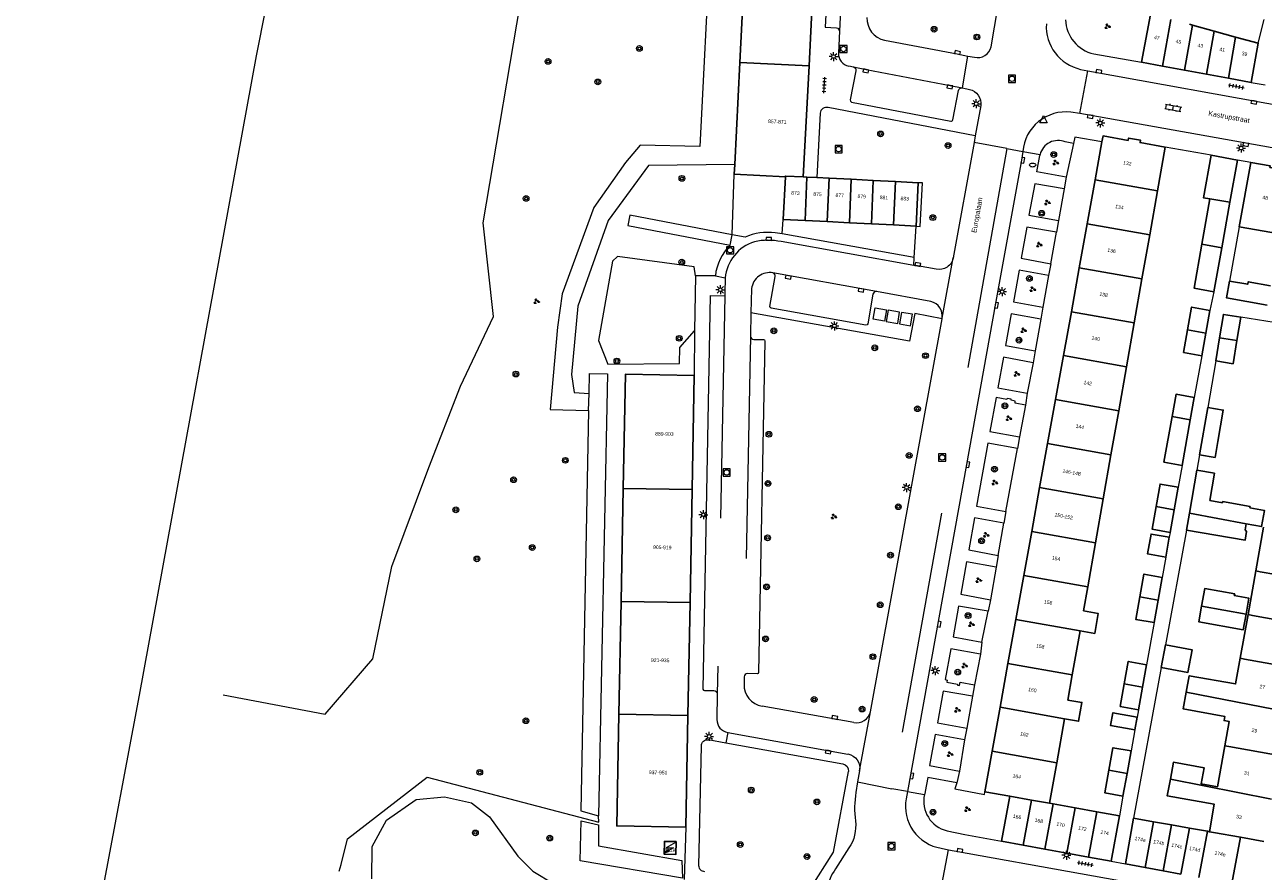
# Model space of a CAD drawing. Extents: x 131101 to 132041, y 397511 to 398853.
# Tile 3 of 80: x 131158 to 131330, y 397834 to 397952. Entities that reach past the tile are written whole.
import ezdxf
from ezdxf.enums import TextEntityAlignment as Align

# ---------------------------------------------------------------- set-up
doc = ezdxf.new("R2010")
doc.units = 0
doc.linetypes.add('DGN Style 2', pattern=[51.514866, 30.90892, -20.605946])
doc.layers.add('_vervallen situatie', color=250, linetype='Continuous', lineweight=9, plot=False)
for name, color, linetype, lineweight in [('gg-afsc-erfafscheiding', 250, 'Continuous', 9), ('gg-afsc-muur', 250, 'Continuous', 9), ('gg-bbg-bijgebouw', 10, 'Continuous', 25), ('gg-bbg-gedigitaliseerde bebouwing', 10, 'Continuous', 25), ('gg-bbg-gedigitaliseerde bijgebouw', 10, 'Continuous', 25), ('gg-bbg-hoofdgebouw', 10, 'Continuous', 25), ('gg-bbg-tussenscheiding', 10, 'Continuous', 25), ('gg-knt-verharding', 250, 'Continuous', 9), ('gg-knt-verharding nz', 250, 'DGN Style 2', 9), ('gg-kwrk-afval apart plaats', 250, 'Continuous', 9), ('gt-grn-groengrens', 250, 'Continuous', 9), ('gt-grn-weggrens', 250, 'Continuous', 9), ('gt-symb-boom', 250, 'Continuous', 9), ('gt-symb-brandkraan', 250, 'Continuous', 9), ('gt-symb-groenvak', 250, 'Continuous', 9), ('gt-symb-klinker verharding', 250, 'Continuous', 9), ('gt-symb-kolk', 250, 'Continuous', 9), ('gt-symb-lichtmast', 250, 'Continuous', 9), ('gt-symb-rioolschacht', 250, 'Continuous', 9), ('gt-symb-tegel verharding', 250, 'Continuous', 9), ('gt-symb-trafo symbool', 250, 'Continuous', 9), ('gt-symb-waterafsluiter', 250, 'Continuous', 9), ('X-AL-huisnummers', 2, 'Continuous', 25), ('X-AL-straatnaam', 3, 'Continuous', 35)]:
    doc.layers.add(name, color=color, linetype=linetype, lineweight=lineweight)
doc.styles.add('CS Annotative', font='arial.ttf')

# ---------------------------------------------------------------- blocks, each defined once
blk = doc.blocks.new('gt0-GRVAK')
at = {"layer": 'gt-symb-groenvak'}
for p, q in [((-0.11, 0.19), (-0.23, 0.24)), ((-0.18, 0.15), (0.09, 0.15)), ((-0.09, 0.21), (-0.16, 0.32)), ((-0.05, 0.21), (-0.05, 0.39)), ((0, 0.21), (0.06, 0.32)), ((0.02, 0.19), (0.13, 0.24)), ((0.26, -0.05), (0.2, 0.06)), ((0.3, -0.05), (0.3, 0.13)), ((0.35, -0.05), (0.41, 0.06)), ((-0.24, -0.23), (-0.36, -0.18)), ((-0.32, -0.26), (-0.05, -0.26)), ((-0.23, -0.21), (-0.29, -0.09)), ((-0.18, -0.2), (-0.18, -0.02)), ((-0.14, -0.21), (-0.07, -0.09)), ((-0.12, -0.23), (0, -0.18)), ((0.24, -0.07), (0.12, -0.02)), ((0.17, -0.11), (0.44, -0.11)), ((0.37, -0.07), (0.49, -0.02))]:
    blk.add_line(p, q, dxfattribs=at)
blk = doc.blocks.new('gt0-BOOM')
at = {"layer": 'gt-symb-boom'}
for radius in [0.4, 0.2]:
    blk.add_circle((0, 0), radius, dxfattribs=at)
blk = doc.blocks.new('gt0-KOLK')
at = {"layer": 'gt-symb-kolk', "flags": 128}
blk.add_lwpolyline([(0, 0), (0.38, 0), (0.38, 0.4), (-0.38, 0.4), (-0.38, 0), (0, 0)], dxfattribs=at)
blk = doc.blocks.new('gt0-LMAST')
at = {"layer": 'gt-symb-lichtmast'}
for p, q in [((-0.18, 0.17), (-0.45, 0.44)), ((-0.01, 0.25), (-0.01, 0.62)), ((0.17, 0.17), (0.44, 0.44)), ((-0.26, 0), (-0.63, 0)), ((-0.18, -0.18), (-0.45, -0.45)), ((-0.01, -0.25), (-0.01, -0.63)), ((0.44, -0.45), (0.17, -0.18)), ((0.24, 0), (0.62, 0))]:
    blk.add_line(p, q, dxfattribs=at)
blk.add_circle((-0.01, 0), 0.25, dxfattribs=at)
blk = doc.blocks.new('gt0-TEG1')
at = {"layer": 'gt-symb-tegel verharding'}
for p, q in [((-1.12, 0), (1.12, 0)), ((-0.9, -0.25), (-0.9, 0.25)), ((-0.45, -0.25), (-0.45, 0.25)), ((0, -0.25), (0, 0.25)), ((0.45, -0.25), (0.45, 0.25)), ((0.9, -0.25), (0.9, 0.25))]:
    blk.add_line(p, q, dxfattribs=at)
blk = doc.blocks.new('gt0-RS')
at = {"layer": 'gt-symb-rioolschacht', "flags": 128}
blk.add_lwpolyline([(-0.5, -0.5), (0.5, -0.5), (0.5, 0.5), (-0.5, 0.5), (-0.5, -0.5)], close=True, dxfattribs=at)
at = {"layer": 'gt-symb-rioolschacht'}
blk.add_circle((0, 0), 0.375, dxfattribs=at)
blk = doc.blocks.new('gt0-HSP')
at = {"layer": 'gt-symb-trafo symbool', "flags": 128}
for points in [[(0.77, 0.75), (-0.53, 0), (0.47, 0), (-0.83, -0.75)], [(-0.22, -0.24), (-0.83, -0.75), (-0.08, -0.48)]]:
    blk.add_lwpolyline(points, dxfattribs=at)
blk = doc.blocks.new('gt0-KL1')
at = {"layer": 'gt-symb-klinker verharding'}
for p, q in [((-1.15, 0.3), (1.15, 0.3)), ((-1, -0.3), (-1, 0.3)), ((-0.5, 0.3), (-0.5, 0.45)), ((0, -0.3), (0, 0.3)), ((0.5, 0.3), (0.5, 0.45)), ((1, -0.3), (1, 0.3)), ((-1.15, -0.3), (1.15, -0.3)), ((-0.5, -0.45), (-0.5, -0.3)), ((0.5, -0.45), (0.5, -0.3))]:
    blk.add_line(p, q, dxfattribs=at)
blk = doc.blocks.new('gt0-BR')
at = {"layer": 'gt-symb-brandkraan', "extrusion": (0, 0, -1)}
for centre, radius, start, end in [((0.24, 0), 0.206, 287.5669, 72.4331), ((-0.6, -2.66), 3, 72.4331, 73.108), ((0, -0.69), 0.938, 73.108, 106.892), ((0.6, -2.66), 3, 106.892, 107.5669), ((-0.24, 0), 0.206, 107.5669, 252.433), ((-0.6, 2.66), 3, 286.892, 287.5669), ((0.6, 2.66), 3, 252.433, 253.1079)]:
    blk.add_arc(centre, radius, start, end, dxfattribs=at)
at = {"layer": 'gt-symb-brandkraan'}
blk.add_arc((0, 0.69), 0.938, 253.108, 286.8921, dxfattribs=at)
blk = doc.blocks.new('_vervallen situatie')
at = {"layer": 'gg-knt-verharding'}
for p, q in [((131304.74, 397939.73), (131305.83, 397945.68)), ((131304.84, 397945.87), (131305.83, 397945.68)), ((131305.83, 397945.68), (131335.59, 397940.3)), ((131304.74, 397939.73), (131303.49, 397939.91)), ((131411.07, 397920.71), (131304.74, 397939.73))]:
    blk.add_line(p, q, dxfattribs=at)
for centre, radius, start, end in [((131306.2, 397951.85), 6.13, 176.7078, 257.2114), ((131302.77, 397933.97), 5.98, 83.0083, 175.3237)]:
    blk.add_arc(centre, radius, start, end, dxfattribs=at)
at = {"layer": 'gt-grn-weggrens'}
blk.add_line((131328.53, 397944.06), (131330.5, 397943.7), dxfattribs=at)
at = {"layer": 'gt-symb-brandkraan'}
blk.add_blockref('gt0-BR', (131298.17, 397932.59), dxfattribs=at)
at = {"layer": 'gt-symb-klinker verharding', "rotation": 349.8592068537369}
blk.add_blockref('gt0-KL1', (131317.71, 397940.53), dxfattribs=at)
at = {"layer": 'gt-symb-kolk'}
for p, rotation in [((131307.35, 397945.39), 349.7045363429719), ((131328.96, 397941.48), 169.45426563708), ((131306.21, 397939.5), 171.1532242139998), ((131327.82, 397935.62), 169.6336773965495)]:
    blk.add_blockref('gt0-KOLK', p, dxfattribs=dict(at, rotation=rotation))
at = {"layer": 'gt-symb-lichtmast'}
for p in [(131307.58, 397938.42), (131327.15, 397934.93)]:
    blk.add_blockref('gt0-LMAST', p, dxfattribs=at)
at = {"layer": 'gt-symb-tegel verharding', "rotation": 349.8027944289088}
blk.add_blockref('gt0-TEG1', (131326.48, 397943.5), dxfattribs=at)
blk = doc.blocks.new('gt0-WAFSL')
at = {"layer": 'gt-symb-waterafsluiter'}
for p, q in [((-0.5, -0.33), (0, 0.67)), ((0, 0.67), (0.5, -0.33)), ((0.5, -0.33), (-0.5, -0.33))]:
    blk.add_line(p, q, dxfattribs=at)

msp = doc.modelspace()

# ---------------------------------------------------------------- linework, layer by layer
at = {"layer": 'gg-afsc-erfafscheiding'}
for p, q in [((131329.51, 397949.5), (131330.34, 397952.81)), ((131326.86, 397923.98), (131325.51, 397916.45)), ((131323.35, 397914.95), (131322.8, 397912.36)), ((131321.67, 397906.07), (131320.64, 397900.26)), ((131318.95, 397890.81), (131318.41, 397887.78)), ((131319.56, 397881.81), (131316.62, 397865.87)), ((131317.29, 397881.51), (131317.16, 397880.82)), ((131316.67, 397878.06), (131316.17, 397875.24)), ((131315.04, 397868.96), (131314, 397863.11)), ((131316.04, 397862.72), (131312.18, 397841.77)), ((131312.88, 397856.86), (131312.7, 397855.84)), ((131312.38, 397854.04), (131311.86, 397851.12)), ((131310.73, 397844.85), (131310.24, 397842.11))]:
    msp.add_line(p, q, dxfattribs=at)
at = {"layer": 'gg-afsc-muur'}
msp.add_line((131322.96, 397933.93), (131316.6, 397935.07), dxfattribs=at)
at = {"layer": 'gg-bbg-bijgebouw'}
for p, q in [((131326.64, 397933.27), (131322.96, 397933.93)), ((131323.43, 397889.76), (131321, 397890.17)), ((131294.99, 397844.82), (131293.85, 397838.56)), ((131325.83, 397832.71), (131327.06, 397839.12)), ((131293.85, 397838.56), (131296.85, 397838.01)), ((131296.85, 397838.01), (131299.88, 397837.46)), ((131299.88, 397837.46), (131302.91, 397836.91)), ((131302.91, 397836.91), (131305.94, 397836.35)), ((131305.94, 397836.35), (131309.08, 397835.78)), ((131311.09, 397835.41), (131313.8, 397834.91)), ((131313.8, 397834.91), (131316.29, 397834.46)), ((131316.29, 397834.46), (131318.78, 397834))]:
    msp.add_line(p, q, dxfattribs=at)
at = {"layer": 'gg-bbg-gedigitaliseerde bebouwing'}
for p, q in [((131319.95, 397952.14), (131320.39, 397952.02)), ((131320.39, 397952.02), (131323.39, 397951.19)), ((131323.39, 397951.19), (131326.38, 397950.37)), ((131326.38, 397950.37), (131329.51, 397949.5)), ((131329.51, 397949.5), (131328.53, 397944.06)), ((131316.6, 397935.07), (131315.52, 397928.97)), ((131326.86, 397923.98), (131328.48, 397932.94)), ((131315.52, 397928.97), (131314.45, 397922.85)), ((131332.49, 397922.99), (131326.86, 397923.98)), ((131314.45, 397922.85), (131313.37, 397916.74)), ((131313.37, 397916.74), (131312.29, 397910.62)), ((131312.29, 397910.62), (131311.22, 397904.51)), ((131311.22, 397904.51), (131310.14, 397898.4)), ((131310.14, 397898.4), (131309.06, 397892.28)), ((131309.06, 397892.28), (131307.99, 397886.17)), ((131307.99, 397886.17), (131306.91, 397880.05)), ((131329.17, 397876.15), (131330.25, 397882.23)), ((131306.91, 397880.05), (131305.83, 397873.94)), ((131328.1, 397870.08), (131329.17, 397876.15)), ((131305.83, 397873.94), (131305.24, 397870.58)), ((131327.02, 397864), (131328.1, 397870.08)), ((131304.76, 397867.82), (131303.68, 397861.71)), ((131303.68, 397861.71), (131303.06, 397858.2)), ((131302.6, 397855.59), (131301.52, 397849.48)), ((131301.52, 397849.48), (131300.53, 397843.84))]:
    msp.add_line(p, q, dxfattribs=at)
at = {"layer": 'gg-bbg-gedigitaliseerde bebouwing', "flags": 128}
for points in [[(131305.24, 397870.58), (131307.3, 397870.21), (131306.81, 397867.46), (131304.76, 397867.82)], [(131327.02, 397864), (131326.38, 397860.44), (131319.94, 397861.58), (131319.52, 397859.27)], [(131303.06, 397858.2), (131305.02, 397857.86), (131304.56, 397855.25), (131302.6, 397855.59)], [(131324.86, 397851.85), (131325.46, 397855.23), (131324.77, 397855.35), (131324.87, 397855.93), (131319.11, 397856.96), (131319.52, 397859.27)], [(131324.86, 397851.85), (131323.85, 397846.14), (131321.6, 397846.54), (131322, 397848.79), (131317.73, 397849.54), (131317.31, 397847.21)], [(131322.74, 397839.9), (131323.42, 397843.71), (131316.89, 397844.87), (131317.31, 397847.21)]]:
    msp.add_lwpolyline(points, dxfattribs=at)
at = {"layer": 'gg-bbg-gedigitaliseerde bijgebouw'}
for p, q in [((131326.64, 397933.27), (131325.58, 397927.39)), ((131322.81, 397927.87), (131321.7, 397921.55)), ((131325.58, 397927.39), (131324.45, 397921.06)), ((131324.45, 397921.06), (131323.35, 397914.95)), ((131322.8, 397912.36), (131322.24, 397909.22)), ((131326.57, 397908.18), (131327.11, 397911.41)), ((131322.24, 397909.22), (131321.67, 397906.07)), ((131324.15, 397908.57), (131323.62, 397905.34)), ((131320.64, 397900.26), (131320.08, 397897.15)), ((131321.36, 397892.27), (131322.5, 397898.88)), ((131320.08, 397897.15), (131318.95, 397890.81)), ((131323.91, 397894.15), (131323.52, 397891.9)), ((131323.52, 397891.9), (131321.36, 397892.27)), ((131321, 397890.17), (131319.99, 397884.16)), ((131322.79, 397885.94), (131323.43, 397889.76)), ((131318.41, 397887.78), (131317.85, 397884.64)), ((131317.85, 397884.64), (131317.29, 397881.51)), ((131319.99, 397884.16), (131319.56, 397881.81)), ((131317.16, 397880.82), (131316.67, 397878.06)), ((131316.17, 397875.24), (131315.6, 397872.1)), ((131315.6, 397872.1), (131315.04, 397868.96)), ((131316.62, 397865.87), (131316.04, 397862.72)), ((131314, 397863.11), (131313.44, 397859.98)), ((131313.44, 397859.98), (131312.88, 397856.86)), ((131312.7, 397855.84), (131312.38, 397854.04)), ((131311.86, 397851.12), (131311.3, 397847.98)), ((131311.3, 397847.98), (131310.73, 397844.85)), ((131300.53, 397843.84), (131301.04, 397843.75)), ((131301.04, 397843.75), (131304.07, 397843.21)), ((131304.07, 397843.21), (131307.1, 397842.67)), ((131307.1, 397842.67), (131310.24, 397842.11)), ((131310.24, 397842.11), (131309.08, 397835.78)), ((131311.09, 397835.41), (131312.18, 397841.77)), ((131312.18, 397841.77), (131314.97, 397841.27)), ((131314.97, 397841.27), (131317.46, 397840.83)), ((131317.46, 397840.83), (131319.95, 397840.39)), ((131319.95, 397840.39), (131322.45, 397839.95)), ((131322.45, 397839.95), (131322.74, 397839.9))]:
    msp.add_line(p, q, dxfattribs=at)
at = {"layer": 'gg-bbg-gedigitaliseerde bijgebouw', "flags": 128}
for points in [[(131322.81, 397927.87), (131321.9, 397928.03), (131322.96, 397933.93)], [(131321.7, 397921.55), (131320.63, 397915.44), (131323.35, 397914.95)], [(131330.77, 397913.1), (131325.09, 397914.12), (131325.51, 397916.45)], [(131325.51, 397916.45), (131328.07, 397915.99), (131328.13, 397916.34), (131331.24, 397915.78)], [(131319.71, 397909.67), (131320.27, 397912.82), (131322.8, 397912.36)], [(131327.11, 397911.41), (131324.68, 397911.8), (131324.15, 397908.57)], [(131319.71, 397909.67), (131319.14, 397906.52), (131321.67, 397906.07)], [(131323.62, 397905.34), (131326.02, 397904.94), (131326.57, 397908.18)], [(131320.64, 397900.26), (131318.11, 397900.71), (131317.55, 397897.6)], [(131317.55, 397897.6), (131316.42, 397891.27), (131318.95, 397890.81)], [(131322.5, 397898.88), (131324.66, 397898.51), (131323.91, 397894.15)], [(131318.41, 397887.78), (131315.88, 397888.23), (131315.32, 397885.09)], [(131322.79, 397885.94), (131324.54, 397885.62), (131324.57, 397885.78), (131328.39, 397885.1), (131328.36, 397884.92), (131330.39, 397884.55), (131329.99, 397882.31), (131327.86, 397882.7)], [(131315.32, 397885.09), (131314.76, 397881.96), (131317.29, 397881.51)], [(131327.86, 397882.7), (131327.71, 397881.87), (131327.91, 397881.61), (131327.71, 397880.44), (131319.56, 397881.81)], [(131317.16, 397880.82), (131314.63, 397881.27), (131314.14, 397878.51), (131316.67, 397878.06)], [(131316.17, 397875.24), (131313.64, 397875.7), (131313.08, 397872.55)], [(131327.84, 397870.12), (131328.23, 397872.36), (131326.2, 397872.72), (131326.25, 397872.96), (131322.1, 397873.69), (131321.66, 397871.23)], [(131313.08, 397872.55), (131312.51, 397869.41), (131315.04, 397868.96)], [(131327.84, 397870.12), (131327.45, 397867.98), (131321.28, 397869.07), (131321.66, 397871.23)], [(131316.04, 397862.72), (131319.74, 397862.04), (131320.32, 397865.2), (131316.62, 397865.87)], [(131314, 397863.11), (131311.47, 397863.56), (131310.91, 397860.43)], [(131310.91, 397860.43), (131310.35, 397857.31), (131312.88, 397856.86)], [(131312.38, 397854.04), (131309.01, 397854.64), (131309.33, 397856.44), (131312.7, 397855.84)], [(131311.86, 397851.12), (131309.33, 397851.57), (131308.77, 397848.43)], [(131308.77, 397848.43), (131308.2, 397845.3), (131310.73, 397844.85)]]:
    msp.add_lwpolyline(points, dxfattribs=at)
at = {"layer": 'gg-bbg-hoofdgebouw'}
for p, q in [((131257.5, 397946.84), (131258.3, 397962.53)), ((131267.1, 397946.37), (131267.9, 397962.05)), ((131313.28, 397946.87), (131314.56, 397953.51)), ((131256.78, 397932.64), (131257.5, 397946.84)), ((131266.31, 397930.92), (131267.1, 397946.37)), ((131316.24, 397946.32), (131313.28, 397946.87)), ((131319.28, 397945.76), (131316.24, 397946.32)), ((131322.33, 397945.2), (131319.28, 397945.76)), ((131325.37, 397944.64), (131322.33, 397945.2)), ((131328.53, 397944.06), (131325.37, 397944.64)), ((131306.86, 397930.51), (131307.81, 397935.81)), ((131256.71, 397931.29), (131256.78, 397932.64)), ((131263.81, 397930.94), (131256.71, 397931.29)), ((131263.5, 397925.01), (131263.81, 397930.94)), ((131266.8, 397930.9), (131266.31, 397930.92)), ((131268.18, 397930.83), (131266.8, 397930.9)), ((131269.88, 397930.74), (131268.18, 397930.83)), ((131272.95, 397930.59), (131269.88, 397930.74)), ((131276.03, 397930.43), (131272.95, 397930.59)), ((131279.11, 397930.28), (131276.03, 397930.43)), ((131282.29, 397930.12), (131279.11, 397930.28)), ((131281.97, 397924.08), (131282.29, 397930.12)), ((131306.86, 397930.51), (131305.76, 397924.4)), ((131263.5, 397925.01), (131266.55, 397924.86)), ((131266.55, 397924.86), (131269.63, 397924.7)), ((131269.63, 397924.7), (131272.71, 397924.55)), ((131272.71, 397924.55), (131275.79, 397924.39)), ((131275.79, 397924.39), (131278.86, 397924.24)), ((131278.86, 397924.24), (131281.97, 397924.08)), ((131305.76, 397924.4), (131304.66, 397918.29)), ((131304.66, 397918.29), (131303.56, 397912.18)), ((131303.56, 397912.18), (131302.45, 397906.08)), ((131302.45, 397906.08), (131301.35, 397899.97)), ((131250.86, 397887.46), (131251.16, 397903.3)), ((131301.35, 397899.97), (131300.25, 397893.86)), ((131300.25, 397893.86), (131299.15, 397887.75)), ((131241.28, 397887.62), (131240.98, 397871.92)), ((131250.57, 397871.77), (131250.86, 397887.46)), ((131299.15, 397887.75), (131298.05, 397881.64)), ((131298.05, 397881.64), (131296.95, 397875.53)), ((131296.95, 397875.53), (131295.85, 397869.41)), ((131240.98, 397871.92), (131240.68, 397856.23)), ((131250.28, 397856.07), (131250.57, 397871.77)), ((131295.85, 397869.41), (131294.75, 397863.3)), ((131294.75, 397863.3), (131293.65, 397857.19)), ((131249.99, 397840.53), (131250.28, 397856.07)), ((131293.65, 397857.19), (131292.55, 397851.08)), ((131292.55, 397851.08), (131291.53, 397845.44)), ((131291.53, 397845.44), (131294.99, 397844.82)), ((131327.06, 397839.12), (131330.3, 397838.54))]:
    msp.add_line(p, q, dxfattribs=at)
at = {"layer": 'gg-bbg-hoofdgebouw', "flags": 128}
for points in [[(131307.81, 397935.81), (131307.96, 397936.63), (131311.43, 397936), (131311.5, 397936.33), (131313.16, 397936.03), (131313.1, 397935.7), (131316.6, 397935.07)], [(131334.04, 397931.7), (131331.15, 397932.23), (131331.2, 397932.46), (131328.48, 397932.94)], [(131251.16, 397903.3), (131241.58, 397903.48), (131241.28, 397887.62)], [(131240.68, 397856.23), (131240.39, 397840.71), (131249.99, 397840.53)], [(131248.62, 397838.53), (131248.58, 397836.72), (131246.98, 397836.76), (131247.01, 397838.55), (131248.62, 397838.53)]]:
    msp.add_lwpolyline(points, dxfattribs=at)
at = {"layer": 'gg-bbg-tussenscheiding'}
for p, q in [((131316.24, 397946.32), (131317.39, 397952.79)), ((131319.28, 397945.76), (131320.39, 397952.02)), ((131322.33, 397945.2), (131323.39, 397951.19)), ((131325.37, 397944.64), (131326.38, 397950.37)), ((131267.1, 397946.37), (131257.5, 397946.84)), ((131266.55, 397924.86), (131266.8, 397930.9)), ((131269.63, 397924.7), (131269.88, 397930.74)), ((131272.71, 397924.55), (131272.95, 397930.59)), ((131275.79, 397924.39), (131276.03, 397930.43)), ((131278.86, 397924.24), (131279.11, 397930.28)), ((131306.86, 397930.51), (131315.52, 397928.97)), ((131322.81, 397927.87), (131325.58, 397927.39)), ((131305.76, 397924.4), (131314.45, 397922.85)), ((131321.7, 397921.55), (131324.45, 397921.06)), ((131304.66, 397918.29), (131313.37, 397916.74)), ((131303.56, 397912.18), (131312.29, 397910.62)), ((131319.71, 397909.67), (131322.24, 397909.22)), ((131326.57, 397908.18), (131324.15, 397908.57)), ((131302.45, 397906.08), (131311.22, 397904.51)), ((131301.35, 397899.97), (131310.14, 397898.4)), ((131317.55, 397897.6), (131320.08, 397897.15)), ((131300.25, 397893.86), (131309.06, 397892.28)), ((131250.86, 397887.46), (131241.28, 397887.62)), ((131299.15, 397887.75), (131307.99, 397886.17)), ((131315.32, 397885.09), (131317.85, 397884.64)), ((131319.99, 397884.16), (131327.86, 397882.7)), ((131298.05, 397881.64), (131306.91, 397880.05)), ((131296.95, 397875.53), (131305.83, 397873.94)), ((131329.8, 397876.04), (131329.17, 397876.15)), ((131336.8, 397874.78), (131329.8, 397876.04)), ((131250.57, 397871.77), (131240.98, 397871.92)), ((131315.6, 397872.1), (131313.08, 397872.55)), ((131327.84, 397870.12), (131321.66, 397871.23)), ((131328.71, 397869.97), (131328.1, 397870.08)), ((131335.71, 397868.71), (131328.71, 397869.97)), ((131295.85, 397869.41), (131304.76, 397867.82)), ((131294.75, 397863.3), (131303.68, 397861.71)), ((131327.62, 397863.89), (131327.02, 397864)), ((131334.62, 397862.64), (131327.62, 397863.89)), ((131313.44, 397859.98), (131310.91, 397860.43)), ((131319.52, 397859.27), (131333.53, 397856.56)), ((131250.28, 397856.07), (131240.68, 397856.23)), ((131293.65, 397857.19), (131302.6, 397855.59)), ((131292.55, 397851.08), (131301.52, 397849.48)), ((131325.44, 397851.75), (131324.86, 397851.85)), ((131332.44, 397850.49), (131325.44, 397851.75)), ((131311.3, 397847.98), (131308.77, 397848.43)), ((131317.31, 397847.21), (131331.35, 397844.42)), ((131298.01, 397844.29), (131294.99, 397844.82)), ((131296.85, 397838.01), (131298.01, 397844.29)), ((131300.53, 397843.84), (131298.01, 397844.29)), ((131299.88, 397837.46), (131301.04, 397843.75)), ((131302.91, 397836.91), (131304.07, 397843.21)), ((131305.94, 397836.35), (131307.1, 397842.67)), ((131313.8, 397834.91), (131314.97, 397841.27)), ((131316.29, 397834.46), (131317.46, 397840.83)), ((131318.78, 397834), (131319.95, 397840.39)), ((131321.27, 397833.55), (131322.45, 397839.95)), ((131323.29, 397839.8), (131322.74, 397839.9)), ((131323.29, 397839.8), (131327.06, 397839.12))]:
    msp.add_line(p, q, dxfattribs=at)
at = {"layer": 'gg-bbg-tussenscheiding', "flags": 128}
msp.add_lwpolyline([(131263.81, 397930.94), (131263.82, 397931.04), (131266.31, 397930.92)], dxfattribs=at)
at = {"layer": 'gg-knt-verharding'}
for p, q in [((131292.39, 397949), (131293.36, 397954.46)), ((131271.33, 397951.17), (131271.2, 397948.15)), ((131288.45, 397943.29), (131289.19, 397947.71)), ((131289.19, 397947.71), (131290.1, 397947.55)), ((131306.67, 397948.02), (131313.28, 397946.87)), ((131272.64, 397946.34), (131273.27, 397946.22)), ((131273.62, 397945.69), (131272.83, 397941.62)), ((131287.09, 397938.86), (131287.87, 397942.93)), ((131288.39, 397943.3), (131288.45, 397943.29)), ((131288.45, 397943.29), (131289.38, 397943.09)), ((131290.2, 397936.64), (131269.76, 397940.56)), ((131273.01, 397941.33), (131286.8, 397938.68)), ((131290.96, 397940.84), (131290.2, 397936.64)), ((131268.64, 397939.76), (131268.18, 397930.83)), ((131290.03, 397935.7), (131287.15, 397919.67)), ((131290.2, 397936.64), (131290.03, 397935.7)), ((131294.61, 397934.87), (131290.03, 397935.7)), ((131303.85, 397935.58), (131302.69, 397935.78)), ((131294.61, 397934.87), (131296.8, 397934.46)), ((131302.85, 397930.9), (131302.54, 397929.25)), ((131263.35, 397922.99), (131263.5, 397925.01)), ((131281.7, 397919.72), (131281.97, 397924.08)), ((131301.79, 397924.87), (131301.49, 397923.23)), ((131256.15, 397921.44), (131256.43, 397922.88)), ((131258.21, 397922.53), (131256.43, 397922.88)), ((131263.35, 397922.99), (131262.4, 397923.14)), ((131281.65, 397918.62), (131263.25, 397921.92)), ((131281.7, 397919.72), (131263.35, 397922.99)), ((131281.65, 397918.62), (131281.7, 397919.72)), ((131300.68, 397918.86), (131300.4, 397917.22)), ((131251.33, 397917.17), (131251.17, 397909.54)), ((131254.09, 397917.18), (131251.33, 397917.17)), ((131255.45, 397916.88), (131255.4, 397914.82)), ((131261.66, 397912.9), (131262.4, 397917.06)), ((131259.11, 397915.38), (131259.03, 397912.02)), ((131275.98, 397914.62), (131275.26, 397910.49)), ((131284.05, 397913.61), (131276.5, 397914.98)), ((131259.03, 397912.02), (131258.95, 397908.76)), ((131275.01, 397910.32), (131261.84, 397912.69)), ((131275.63, 397856.54), (131285.58, 397911.2)), ((131285.58, 397911.2), (131285.6, 397911.28)), ((131299.61, 397912.8), (131299.33, 397911.16)), ((131346.72, 397908.32), (131327.11, 397911.41)), ((131251.17, 397909.54), (131251.16, 397903.3)), ((131259.41, 397908.34), (131260.76, 397908.34)), ((131260.95, 397908.08), (131260.08, 397862.02)), ((131298.54, 397906.73), (131298.25, 397905.08)), ((131323.62, 397905.34), (131322.5, 397898.88)), ((131297.43, 397900.84), (131297.18, 397899.19)), ((131296.34, 397894.81), (131296.09, 397893.16)), ((131321.36, 397892.27), (131321, 397890.17)), ((131294.46, 397884.41), (131294.17, 397882.78)), ((131293.38, 397878.3), (131293.1, 397876.66)), ((131292.32, 397872.14), (131291.98, 397870.55)), ((131291.1, 397866.25), (131290.93, 397864.58)), ((131258.08, 397861.41), (131258.07, 397860.42)), ((131259.91, 397861.83), (131258.54, 397861.87)), ((131252.57, 397859.51), (131253.89, 397859.51)), ((131290.11, 397860.31), (131289.84, 397858.75)), ((131254.35, 397859.07), (131254.3, 397855.51)), ((131260.58, 397857.37), (131273.33, 397855.1)), ((131253.1, 397852.69), (131255.56, 397852.24)), ((131255.82, 397853.68), (131272.49, 397850.69)), ((131289.01, 397854.3), (131288.72, 397852.66)), ((131251.8, 397835.16), (131252.14, 397851.83)), ((131255.56, 397852.24), (131271.8, 397849.33)), ((131274.12, 397848.38), (131273.86, 397846.84)), ((131287.99, 397848.33), (131287.62, 397846.7)), ((131273.86, 397846.84), (131273.6, 397845.36)), ((131273.86, 397846.84), (131278.63, 397845.86)), ((131280.77, 397845.48), (131278.63, 397845.86)), ((131280.77, 397845.48), (131280.61, 397844.48)), ((131249.99, 397840.53), (131249.76, 397833.23)), ((131272.65, 397837.64), (131270.79, 397834.75)), ((131285.45, 397837.6), (131286.48, 397837.39)), ((131285.56, 397832.49), (131286.48, 397837.39))]:
    msp.add_line(p, q, dxfattribs=at)
at = {"layer": 'gg-knt-verharding', "flags": 128}
for points in [[(131273.7, 398006.12), (131272.16, 398006.19), (131269.36, 397951.72), (131270.92, 397951.63)], [(131158.12, 397777.05), (131163.87, 397805.7), (131168.64, 397830.04), (131174.07, 397858.87), (131190.32, 397947.77), (131191.64, 397954.28)], [(131277.6, 397949.93), (131287.68, 397948.01), (131289.19, 397947.71)], [(131307.81, 397935.81), (131304.02, 397936.46), (131303.85, 397935.58)], [(131296.8, 397934.46), (131296.61, 397933.26), (131292.96, 397913.11), (131288.99, 397890.96), (131280.77, 397845.48)], [(131302.85, 397930.9), (131298.75, 397931.62), (131299.17, 397933.88)], [(131281.97, 397924.08), (131282.53, 397924.05), (131282.85, 397930.09), (131282.29, 397930.12)], [(131302.54, 397929.25), (131298.46, 397929.97), (131297.66, 397925.6), (131301.79, 397924.87)], [(131256.43, 397922.88), (131242.18, 397925.62), (131241.93, 397924.17), (131256.15, 397921.44)], [(131301.49, 397923.23), (131297.38, 397923.95), (131296.58, 397919.63), (131300.68, 397918.86)], [(131284.77, 397918.09), (131282.19, 397918.54), (131281.65, 397918.62)], [(131300.4, 397917.22), (131296.3, 397917.96), (131295.5, 397913.54), (131299.61, 397912.8)], [(131252.37, 397859.72), (131253.39, 397914.44), (131255.39, 397914.4)], [(131285.58, 397911.2), (131281.79, 397911.94), (131281.08, 397908.09), (131259.03, 397912.02)], [(131299.33, 397911.16), (131295.2, 397911.88), (131294.41, 397907.49), (131298.54, 397906.73)], [(131298.25, 397905.08), (131294.12, 397905.84), (131293.36, 397901.6), (131297.43, 397900.84)], [(131297.18, 397899.19), (131295.73, 397899.46), (131295.76, 397899.75), (131295.18, 397899.87), (131295.2, 397900.01), (131294.63, 397900.11), (131294.59, 397899.98), (131293.11, 397900.24), (131292.24, 397895.55), (131296.34, 397894.81)], [(131296.09, 397893.16), (131291.96, 397893.9), (131290.39, 397885.16), (131294.46, 397884.41)], [(131294.17, 397882.78), (131290.1, 397883.51), (131289.3, 397879.06), (131293.38, 397878.3)], [(131293.1, 397876.66), (131289, 397877.41), (131288.18, 397872.92), (131292.32, 397872.14)], [(131291.98, 397870.55), (131287.88, 397871.26), (131287.11, 397866.97), (131291.1, 397866.25)], [(131290.93, 397864.58), (131286.81, 397865.32), (131286.03, 397861.05), (131286.32, 397860.98), (131286.27, 397860.7), (131287.73, 397860.42), (131287.72, 397860.28), (131288, 397860.22), (131288.11, 397860.66), (131290.11, 397860.31)], [(131289.84, 397858.75), (131285.74, 397859.41), (131284.94, 397855.04), (131289.01, 397854.3)], [(131288.72, 397852.66), (131284.65, 397853.39), (131283.86, 397849.09), (131287.99, 397848.33)], [(131267.23, 397831.88), (131270.49, 397837.03), (131272.58, 397848.26)], [(131287.62, 397846.7), (131283.59, 397847.43), (131283.26, 397845.47)], [(131286.29, 397840.03), (131288.77, 397839.49), (131293.85, 397838.56)], [(131286.48, 397837.39), (131287.29, 397837.22), (131322.38, 397830.92)]]:
    msp.add_lwpolyline(points, dxfattribs=at)
at = {"layer": 'gg-knt-verharding'}
for centre, radius, start, end in [((131278.24, 397952.95), 3.09, 177.1897, 258.1288), ((131307.78, 397952.95), 5.05, 181.9481, 257.2496), ((131290.54, 397949.4), 1.89, 256.567, 347.9146), ((131272.95, 397948.06), 1.76, 177.2335, 259.6841), ((131269.54, 397939.68), 0.904, 75.52, 174.8792), ((131273.1, 397941.59), 0.27, 172.1297, 251.9512), ((131286.86, 397938.9), 0.229, 253.717, 350.2227), ((131301.69, 397933.42), 2.56, 66.902, 166.0307), ((131301.92, 397933.38), 2.79, 166.2331, 169.6729), ((131261.38, 397915.48), 7.73, 82.4019, 114.2063), ((131261.29, 397916.32), 5.87, 107.6149, 174.5125), ((131261.4, 397912.93), 9.18, 78.3854, 101.86), ((131260.99, 397916.47), 6.94, 134.2822, 174.1377), ((131261.61, 397915.11), 2.51, 79.0065, 173.6795), ((131261.96, 397917.14), 0.451, 349.4592, 73.2829), ((131276.43, 397914.53), 0.454, 80.5757, 168.6655), ((131283.54, 397911.59), 2.08, 351.521, 75.8478), ((131259.45, 397908.85), 0.51, 190.6814, 266.204), ((131258.56, 397861.39), 0.48, 92.6733, 176.6964), ((131252.58, 397859.72), 0.212, 179.9077, 266.469), ((131261.05, 397860.31), 2.98, 178.0187, 260.8893), ((131273.73, 397857.01), 1.96, 258.1778, 346.1237), ((131256.13, 397855.48), 1.83, 179.1194, 260.3625), ((131288.27, 397843.16), 14.83, 171.4559, 186.8412), ((131286.41, 397843.42), 5.9, 169.653, 260.6468), ((131287.26, 397844.13), 4.22, 167.2817, 256.6861), ((131287.32, 397844.11), 4.28, 161.523, 167.182), ((131278.13, 397829.74), 8.89, 145.6956, 165.6109)]:
    msp.add_arc(centre, radius, start, end, dxfattribs=at)
at = {"layer": 'gg-knt-verharding', "extrusion": (0, 0, -1)}
for centre, radius, start, end in [((-131270.88, 397951.18), 0.451, 95.1677, 181.5344), ((-131273.17, 397945.77), 0.457, 102.7796, 190.6423), ((-131288.33, 397942.83), 0.47, 12.1718, 98.2684), ((-131288.99, 397941.13), 2, 101.4127, 188.1622), ((-131285.18, 397920.05), 2.01, 190.8639, 281.6559), ((-131261.86, 397912.89), 0.199, 275.9818, 2.9064), ((-131275.04, 397910.54), 0.219, 193.8532, 278.7666), ((-131260.72, 397908.11), 0.233, 98.7499, 187.4401), ((-131259.9, 397862.02), 0.185, 177.7284, 266.3119), ((-131253.88, 397859.04), 0.468, 90.9342, 176.3836), ((-131252.99, 397851.84), 0.85, 358.9819, 97.1365), ((-131271.65, 397848.4), 0.937, 99.0594, 188.7265), ((-131272.15, 397848.72), 2.01, 99.9295, 189.8413), ((-131268.14, 397840.69), 5.45, 172.6214, 214.1113), ((-131252.61, 397835.14), 0.803, 269.1137, 0.9566)]:
    msp.add_arc(centre, radius, start, end, dxfattribs=at)
at = {"layer": 'gg-knt-verharding nz'}
for p, q in [((131274.17, 398006.56), (131271.33, 397951.17)), ((131294.61, 397934.87), (131278.63, 397845.86)), ((131276.5, 397914.98), (131262.09, 397917.58)), ((131255.4, 397914.82), (131255.39, 397914.4)), ((131255.39, 397914.4), (131254.35, 397859.07)), ((131258.95, 397908.76), (131258.08, 397861.41))]:
    msp.add_line(p, q, dxfattribs=at)
at = {"layer": 'gg-knt-verharding nz', "flags": 128}
msp.add_lwpolyline([(131273.27, 397946.22), (131275.02, 397945.85), (131286.7, 397943.63), (131288.39, 397943.3)], dxfattribs=at)
at = {"layer": 'gg-kwrk-afval apart plaats', "flags": 128}
for points in [[(131276.03, 397911.14), (131276.3, 397912.72), (131277.88, 397912.46), (131277.61, 397910.88), (131276.03, 397911.14)], [(131278.11, 397912.39), (131277.84, 397910.81), (131279.42, 397910.54), (131279.69, 397912.12), (131278.11, 397912.39)], [(131279.66, 397910.51), (131281.21, 397910.24), (131281.5, 397911.82), (131279.95, 397912.09), (131279.66, 397910.51)]]:
    msp.add_lwpolyline(points, dxfattribs=at)
at = {"layer": 'gt-grn-groengrens'}
for p, q in [((131303.85, 397935.58), (131302.85, 397930.9)), ((131256.43, 397922.88), (131256.71, 397931.29)), ((131302.54, 397929.25), (131301.79, 397924.87)), ((131300.68, 397918.86), (131301.49, 397923.23)), ((131300.4, 397917.22), (131299.61, 397912.8)), ((131299.33, 397911.16), (131298.54, 397906.73)), ((131298.25, 397905.08), (131297.43, 397900.84)), ((131236.48, 397898.46), (131236.53, 397900.8)), ((131297.18, 397899.19), (131296.34, 397894.81)), ((131294.46, 397884.41), (131296.09, 397893.16)), ((131293.38, 397878.3), (131294.17, 397882.78)), ((131293.1, 397876.66), (131292.32, 397872.14)), ((131291.1, 397866.25), (131291.98, 397870.55)), ((131290.93, 397864.58), (131290.11, 397860.31)), ((131289.84, 397858.75), (131289.01, 397854.3)), ((131288.72, 397852.66), (131287.99, 397848.33))]:
    msp.add_line(p, q, dxfattribs=at)
at = {"layer": 'gt-grn-groengrens', "flags": 128}
for points in [[(131273.19, 398031.18), (131265.15, 398023.04), (131264.38, 398022.15), (131252.94, 398005.19), (131249.57, 397999.78), (131248.21, 397995.21), (131247.73, 397991.96), (131254.79, 397991.72), (131251.95, 397935.16), (131243.66, 397935.35), (131241.6, 397932.93), (131237.21, 397926.66), (131232.8, 397914.66), (131232.15, 397910.02), (131231.11, 397898.58), (131236.48, 397898.46)], [(131185.7, 397858.91), (131199.86, 397856.25), (131206.51, 397863.93), (131209.11, 397876.74), (131214.26, 397890.52), (131218.66, 397901.85), (131223.28, 397911.52), (131221.81, 397924.56), (131227.43, 397957.68), (131232.51, 397992.57), (131213.9, 397997.67)], [(131256.78, 397932.64), (131244.8, 397932.53), (131239.19, 397924.84), (131234.96, 397912.97), (131234.11, 397903.46), (131234.48, 397900.93), (131236.53, 397900.8)], [(131251.33, 397917.17), (131251.15, 397918.41), (131240.48, 397919.84), (131239.79, 397919.21), (131237.86, 397908.18), (131239.14, 397904.89), (131249.09, 397905), (131249.16, 397907.2), (131251.17, 397909.54)], [(131236.53, 397900.8), (131236.58, 397903.58), (131239.08, 397903.53), (131237.87, 397842.09)], [(131236.48, 397898.46), (131235.38, 397842.79), (131237.87, 397842.09)], [(131201.8, 397834.39), (131202.07, 397835.35), (131202.96, 397838.89), (131214.06, 397847.47), (131237.9, 397841.21), (131237.87, 397842.09)], [(131287.62, 397846.7), (131287.36, 397845.84), (131291.47, 397845.09), (131291.53, 397845.44)], [(131206.33, 397833.36), (131206.42, 397837.83), (131208.39, 397841.5), (131212.5, 397844.36), (131216.44, 397844.72), (131220.2, 397843.91), (131222.7, 397841.95), (131226.64, 397836.49), (131228.7, 397834.43), (131231.65, 397832.64)], [(131235.3, 397835.84), (131235.46, 397841.42), (131237.87, 397840.84), (131237.84, 397837.92), (131249.45, 397835.89), (131249.53, 397833.44), (131235.3, 397835.84)]]:
    msp.add_lwpolyline(points, dxfattribs=at)
at = {"layer": 'gt-grn-weggrens'}
for p, q in [((131296.8, 397934.46), (131299.21, 397934.04)), ((131328.48, 397932.94), (131326.64, 397933.27)), ((131285.6, 397911.28), (131287.15, 397919.67)), ((131254.09, 397917.18), (131255.45, 397916.88)), ((131274.12, 397848.38), (131275.63, 397856.54)), ((131255.82, 397853.68), (131255.56, 397852.24)), ((131280.77, 397845.48), (131283.14, 397845.06)), ((131309.08, 397835.78), (131311.09, 397835.41))]:
    msp.add_line(p, q, dxfattribs=at)

# ---------------------------------------------------------------- block references
at = {"layer": '_vervallen situatie'}
msp.add_blockref('_vervallen situatie', (0, 0), dxfattribs=at)
at = {"layer": 'gt-symb-boom'}
for p in [(131284.48, 397951.45), (131290.44, 397950.37), (131243.53, 397948.78), (131230.84, 397946.98), (131237.75, 397944.12), (131277.05, 397936.9), (131286.42, 397935.28), (131301.11, 397934.03), (131284.3, 397925.26), (131299.43, 397925.86), (131297.73, 397916.81), (131262.21, 397909.52), (131296.28, 397908.23), (131276.23, 397907.16), (131283.29, 397906.07), (131240.41, 397905.33), (131226.38, 397903.52), (131282.18, 397898.69), (131294.33, 397899.1), (131261.53, 397895.14), (131281.02, 397892.2), (131233.24, 397891.52), (131292.88, 397890.28), (131226.05, 397888.82), (131261.4, 397888.31), (131279.51, 397885.07), (131218.02, 397884.64), (131261.34, 397880.75), (131291.08, 397880.34), (131228.64, 397879.39), (131278.42, 397878.34), (131220.95, 397877.82), (131261.21, 397873.92), (131277, 397871.45), (131289.2, 397869.93), (131261.07, 397866.69), (131275.98, 397864.23), (131287.76, 397862.08), (131267.82, 397858.28), (131274.47, 397856.94), (131227.77, 397855.32), (131285.96, 397852.14), (131221.35, 397848.15), (131259.07, 397845.69), (131268.2, 397844.04), (131284.33, 397842.6), (131220.74, 397839.73), (131231.07, 397839.01), (131257.55, 397838.11), (131266.82, 397836.44)]:
    msp.add_blockref('gt0-BOOM', p, dxfattribs=at)
for p, rotation in [((131249.44, 397930.72), 89.31248364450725), ((131227.79, 397927.93), 89.31248364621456), ((131249.42, 397919.08), 89.31248364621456), ((131249.07, 397908.48), 89.31248364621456)]:
    msp.add_blockref('gt0-BOOM', p, dxfattribs=dict(at, rotation=rotation))
at = {"layer": 'gt-symb-groenvak'}
for p in [(131308.56, 397951.84), (131301.36, 397932.91), (131300.21, 397927.36), (131299.07, 397921.49), (131298.16, 397915.3), (131229.23, 397913.61), (131296.89, 397909.58), (131295.95, 397903.51), (131294.84, 397897.35), (131292.89, 397888.43), (131270.53, 397883.7), (131291.69, 397881.14), (131290.65, 397874.86), (131289.64, 397868.71), (131288.7, 397862.98), (131287.69, 397856.82), (131286.67, 397850.67), (131289.09, 397843.02)]:
    msp.add_blockref('gt0-GRVAK', p, dxfattribs=at)
at = {"layer": 'gt-symb-kolk'}
for p, rotation in [((131287.68, 397948.01), 348.6774068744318), ((131275.02, 397945.85), 168.2405987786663), ((131286.7, 397943.63), 169.2440149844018), ((131296.61, 397933.26), 259.7536163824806), ((131261.5, 397922.11), 358.9750967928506), ((131282.19, 397918.54), 349.9751921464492), ((131264.25, 397917.18), 169.6063800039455), ((131274.36, 397915.36), 169.8265259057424), ((131292.96, 397913.11), 259.8438365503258), ((131288.99, 397890.96), 259.769498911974), ((131284.99, 397868.79), 259.7615574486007), ((131270.64, 397855.58), 349.859723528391), ((131269.8, 397851.17), 169.8265259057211), ((131281.18, 397847.68), 259.5890490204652), ((131288.06, 397837.1), 351.2912642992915)]:
    msp.add_blockref('gt0-KOLK', p, dxfattribs=dict(at, rotation=rotation))
at = {"layer": 'gt-symb-lichtmast'}
for p in [(131270.52, 397947.66), (131290.35, 397941.09), (131254.79, 397915.23), (131293.94, 397914.97), (131270.64, 397910.22), (131280.67, 397887.74), (131252.43, 397883.96), (131284.64, 397862.29), (131253.23, 397853.14), (131302.88, 397836.63)]:
    msp.add_blockref('gt0-LMAST', p, dxfattribs=at)
at = {"layer": 'gt-symb-rioolschacht'}
for p in [(131271.89, 397948.7), (131295.3, 397944.56), (131271.22, 397934.78), (131256.14, 397920.72), (131285.61, 397891.92), (131255.66, 397889.84), (131278.55, 397837.89)]:
    msp.add_blockref('gt0-RS', p, dxfattribs=at)
at = {"layer": 'gt-symb-tegel verharding'}
for p, rotation in [((131269.23, 397943.68), 87.07752733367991), ((131305.5, 397835.43), 349.6336773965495)]:
    msp.add_blockref('gt0-TEG1', p, dxfattribs=dict(at, rotation=rotation))
at = {"layer": 'gt-symb-trafo symbool', "rotation": 358.9115111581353}
msp.add_blockref('gt0-HSP', (131247.78, 397837.66), dxfattribs=at)
at = {"layer": 'gt-symb-waterafsluiter'}
msp.add_blockref('gt0-WAFSL', (131299.67, 397938.79), dxfattribs=at)

# ---------------------------------------------------------------- texts
at = {"layer": 'X-AL-huisnummers', "style": 'CS Annotative'}
for s, rotation, p in [('47', 349.6, (131315.39, 397950.04)), ('45', 349.6, (131318.4, 397949.49)), ('43', 349.6, (131321.44, 397948.92)), ('41', 349.6, (131324.48, 397948.36)), ('39', 349.6, (131327.58, 397947.79)), ('857-871', 357.1, (131262.68, 397938.35)), ('132', 349.8, (131311.29, 397932.58)), ('873', 357.1, (131265.2, 397928.43)), ('875', 357.1, (131268.27, 397928.27)), ('877', 357.1, (131271.35, 397928.12)), ('879', 357.1, (131274.42, 397927.96)), ('881', 357.1, (131277.5, 397927.81)), ('883', 357.1, (131280.39, 397927.66)), ('134', 349.8, (131310.2, 397926.49)), ('48', 349.7, (131330.45, 397927.78)), ('136', 349.8, (131309.1, 397920.42)), ('138', 349.8, (131308, 397914.31)), ('140', 349.8, (131306.9, 397908.2)), ('142', 349.8, (131305.79, 397902.02)), ('144', 349.8, (131304.69, 397895.95)), ('889-903', 358.9, (131247, 397894.95)), ('146-148', 349.8, (131303.55, 397889.6)), ('150-152', 349.8, (131302.45, 397883.51)), ('905-919', 358.9, (131246.71, 397879.17)), ('154', 349.8, (131301.39, 397877.62)), ('156', 349.8, (131300.3, 397871.54)), ('158', 349.8, (131299.2, 397865.43)), ('921-935', 358.9, (131246.42, 397863.48)), ('160', 349.8, (131298.1, 397859.35)), ('27', 349.8, (131330.05, 397859.79)), ('162', 349.8, (131296.99, 397853.18)), ('29', 349.9, (131328.96, 397853.72)), ('937-951', 358.9, (131246.13, 397847.88)), ('164', 349.8, (131295.93, 397847.33)), ('31', 349.8, (131327.89, 397847.79)), ('166', 349.7, (131295.98, 397841.73)), ('168', 349.7, (131299, 397841.18)), ('170', 349.7, (131302.02, 397840.63)), ('172', 349.7, (131305.05, 397840.07)), ('33', 349.8, (131326.8, 397841.71)), ('174', 349.7, (131308.14, 397839.51)), ('174a', 349.6, (131313.07, 397838.6)), ('951a', 358.9, (131247.79, 397837.14)), ('174b', 349.6, (131315.67, 397838.13)), ('174c', 349.6, (131318.16, 397837.67)), ('174d', 349.6, (131320.65, 397837.22)), ('174e', 349.6, (131324.18, 397836.57))]:
    msp.add_text(s, height=0.5, rotation=rotation, dxfattribs=at).set_placement(p, align=Align.CENTER)
at = {"layer": 'X-AL-straatnaam', "style": 'CS Annotative'}
for s, rotation, p in [('Kastrupstraat', 349.7, (131325.45, 397939.17)), ('Europalaan', 79.8, (131290.53, 397925.6))]:
    msp.add_text(s, height=0.7, rotation=rotation, dxfattribs=at).set_placement(p, align=Align.MIDDLE)

doc.saveas('drawing.dxf')
